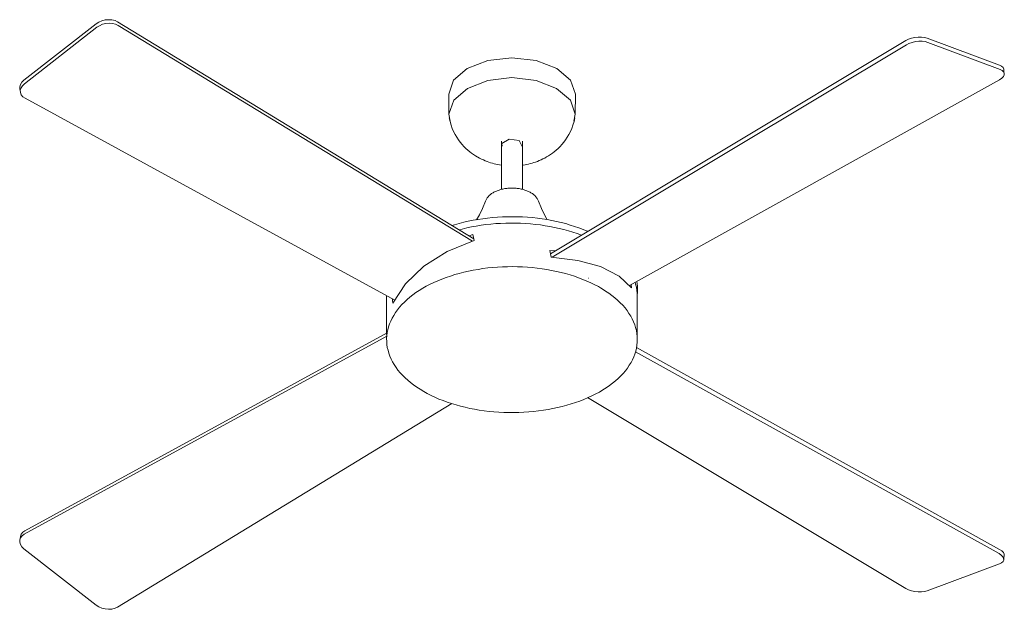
# Model space of a CAD drawing. Header units: millimetres. Extents: x 5694 to 11342, y -2899 to 7544.
# Tile 1 of 4: x 8047 to 9065, y -2899 to -2290. Entities that reach past the tile are written whole.
import ezdxf

# ---------------------------------------------------------------- set-up
doc = ezdxf.new("R2010")
doc.units = ezdxf.units.MM
doc.layers.add('E-ELEC-FIXT', color=7, linetype='Continuous', lineweight=9)

# ---------------------------------------------------------------- blocks, each defined once
blk = doc.blocks.new('33292 - 33292 MALLORCA Matt nickel ceiling fan-543818-00 Isometrico PDF')
at = {"layer": 'E-ELEC-FIXT', "color": 251, "true_color": 0x5b5b5b}
for p, q in [((1893.7, -2352), (1968.3, -2293.8)), ((1969, -2297.4), (1894.3, -2355.7)), ((1990.5, -2291.8), (2358.7, -2516.1)), ((2357.3, -2518.5), (1991.1, -2295.5)), ((2827.1, -2308.6), (2901.7, -2336.5)), ((2437.7, -2531.4), (2804.9, -2311.1)), ((2805.5, -2315.4), (2439.6, -2535)), ((2902.3, -2340.9), (2827.7, -2313)), ((2906.4, -2342.9), (2906.1, -2340.7)), ((2906.7, -2345.1), (2906.4, -2342.9)), ((2519.5, -2564.1), (2901.9, -2351.5)), ((1889.3, -2361), (1889.7, -2362.8)), ((1889.7, -2362.8), (1890, -2364.7)), ((2332.6, -2366.8), (2332.8, -2387.3)), ((2463.2, -2387.3), (2463.5, -2366.8)), ((1894.8, -2370.7), (2276.9, -2579.5)), ((2387.2, -2415.2), (2387.2, -2464.8)), ((2408.4, -2420.5), (2405.6, -2414.5)), ((2408.8, -2464.8), (2408.8, -2415.2)), ((2353.6, -2512.9), (2357.6, -2511.5)), ((2437, -2528.1), (2442.5, -2528.5)), ((2477, -2556.5), (2477.3, -2556.6)), ((2521.3, -2563.1), (2521.6, -2566.6)), ((2268.5, -2575.1), (2268.5, -2574.9)), ((2268.5, -2575.1), (2268.5, -2613.7)), ((2268.8, -2575.3), (2268.8, -2575.1)), ((2527.5, -2613.7), (2527.5, -2575.1)), ((1894.7, -2817.6), (2268.9, -2613)), ((2268.7, -2616.5), (1894.1, -2821.3)), ((2901.3, -2841.3), (2525.7, -2632.6)), ((2526.6, -2628.4), (2901.9, -2836.9)), ((2476.2, -2680.1), (2804.9, -2877.3)), ((1990.5, -2896.6), (2335.7, -2686.1)), ((1889.7, -2825.5), (1889.3, -2827.3)), ((1890, -2823.7), (1889.7, -2825.5)), ((1893.7, -2836.3), (1968.3, -2894.6)), ((2906.1, -2847.7), (2906.4, -2845.5)), ((2906.4, -2845.5), (2906.7, -2843.3)), ((2827.1, -2879.8), (2901.7, -2851.9))]:
    blk.add_line(p, q, dxfattribs=at)
for points in [[(1968.3, -2293.8, 0), (1971.1, -2292, 0), (1974.3, -2290.7, 0), (1977.7, -2289.8, 0), (1981.2, -2289.5, 0), (1984.6, -2289.8, 0), (1987.8, -2290.5, 0), (1990.5, -2291.8, 0)], [(1991.1, -2295.5, 0), (1988.4, -2294.2, 0), (1985.2, -2293.4, 0), (1981.8, -2293.2, 0), (1978.3, -2293.5, 0), (1974.9, -2294.3, 0), (1971.7, -2295.7, 0), (1969, -2297.4, 0)], [(2804.9, -2311.1, 0), (2807.6, -2309.7, 0), (2810.8, -2308.6, 0), (2814.2, -2307.9, 0), (2817.7, -2307.5, 0), (2821.2, -2307.5, 0), (2824.3, -2307.8, 0), (2827.1, -2308.6, 0)], [(2827.7, -2313, 0), (2825, -2312.2, 0), (2821.8, -2311.8, 0), (2818.3, -2311.8, 0), (2814.8, -2312.2, 0), (2811.4, -2313, 0), (2808.2, -2314.1, 0), (2805.5, -2315.4, 0)], [(2444.3, -2339.9, 0), (2423.1, -2331.7, 0), (2398, -2328.8, 0), (2373, -2331.7, 0), (2351.7, -2339.9, 0), (2337.5, -2352.1, 0), (2332.6, -2366.6, 0), (2332.6, -2366.8, 0)], [(2463.5, -2366.8, 0), (2463.5, -2366.6, 0), (2458.5, -2352.1, 0), (2444.3, -2339.9, 0)], [(2901.7, -2336.5, 0), (2903.9, -2337.6, 0), (2905.4, -2338.9, 0), (2906.1, -2340.5, 0), (2906.1, -2340.7, 0)], [(2444.1, -2360.5, 0), (2423, -2352.3, 0), (2398, -2349.4, 0), (2373.1, -2352.3, 0), (2351.9, -2360.5, 0), (2337.8, -2372.7, 0), (2332.8, -2387.1, 0), (2334, -2394.4, 0)], [(2901.9, -2351.5, 0), (2904.2, -2349.9, 0), (2905.8, -2348.3, 0), (2906.6, -2346.5, 0), (2906.7, -2344.9, 0), (2906, -2343.3, 0), (2904.5, -2342, 0), (2902.3, -2340.9, 0)], [(1889.4, -2361.2, 0), (1889.3, -2358.8, 0), (1890, -2356.4, 0), (1891.5, -2354.1, 0), (1893.7, -2352, 0)], [(1894.3, -2355.7, 0), (1892.2, -2357.8, 0), (1890.7, -2360.1, 0), (1889.9, -2362.5, 0), (1890, -2364.9, 0), (1890.9, -2367.1, 0), (1892.5, -2369.1, 0), (1894.8, -2370.7, 0)], [(2462, -2394.4, 0), (2463.2, -2387.1, 0), (2458.3, -2372.7, 0), (2444.1, -2360.5, 0)], [(2333.2, -2391.1, 0), (2334, -2394.8, 0), (2335, -2398.4, 0), (2336.2, -2401.8, 0), (2337.7, -2405, 0), (2339.2, -2408.1, 0), (2340.9, -2411, 0), (2342.7, -2413.7, 0), (2344.5, -2416.1, 0), (2346.4, -2418.4, 0), (2348.4, -2420.6, 0), (2350.4, -2422.5, 0), (2352.3, -2424.3, 0), (2354.3, -2426, 0), (2356.3, -2427.5, 0), (2358.3, -2428.9, 0), (2360.3, -2430.2, 0), (2362.2, -2431.4, 0)], [(2462.9, -2391.1, 0), (2462.1, -2394.8, 0), (2461, -2398.4, 0), (2459.8, -2401.8, 0), (2458.4, -2405, 0), (2456.8, -2408.1, 0), (2455.1, -2411, 0), (2453.4, -2413.7, 0), (2451.5, -2416.1, 0), (2449.6, -2418.4, 0), (2447.7, -2420.6, 0), (2445.7, -2422.5, 0), (2443.7, -2424.3, 0), (2441.7, -2426, 0), (2439.7, -2427.5, 0), (2437.7, -2428.9, 0), (2435.8, -2430.2, 0), (2433.8, -2431.4, 0), (2431.9, -2432.5, 0), (2429.9, -2433.4, 0), (2428, -2434.3, 0), (2426.1, -2435.2, 0), (2424.3, -2435.9, 0), (2422.4, -2436.6, 0), (2420.6, -2437.2, 0), (2418.7, -2437.8, 0), (2416.9, -2438.3, 0), (2415.1, -2438.7, 0), (2413.3, -2439.1, 0), (2411.5, -2439.5, 0), (2409.7, -2439.8, 0), (2408.4, -2440, 0)], [(2405.6, -2414.5, 0), (2395.2, -2412.9, 0), (2387.6, -2417.3, 0), (2387.7, -2420.1, 0)], [(2387.6, -2440, 0), (2386.8, -2439.8, 0), (2385, -2439.5, 0), (2383.2, -2439.2, 0), (2381.4, -2438.8, 0), (2379.6, -2438.4, 0), (2377.8, -2437.9, 0), (2375.9, -2437.4, 0), (2374.1, -2436.8, 0), (2372.2, -2436.1, 0), (2370.4, -2435.4, 0), (2368.5, -2434.5, 0), (2366.6, -2433.7, 0), (2364.6, -2432.7, 0), (2362.7, -2431.7, 0), (2362.2, -2431.4, 0)], [(2370.5, -2477.1, 0), (2370.9, -2476.3, 0), (2371.2, -2475.6, 0), (2371.6, -2474.9, 0), (2372.1, -2474.2, 0), (2372.5, -2473.5, 0), (2373.1, -2472.8, 0), (2373.6, -2472.2, 0), (2374.2, -2471.6, 0), (2374.9, -2471, 0), (2375.5, -2470.4, 0), (2376.2, -2469.9, 0), (2376.9, -2469.3, 0), (2377.7, -2468.8, 0), (2378.5, -2468.3, 0), (2379.3, -2467.9, 0), (2380.1, -2467.4, 0), (2381, -2467, 0), (2381.9, -2466.6, 0), (2382.8, -2466.3, 0), (2383.7, -2465.9, 0), (2384.6, -2465.6, 0), (2385.6, -2465.3, 0), (2386.6, -2465, 0), (2387.5, -2464.7, 0), (2388.6, -2464.5, 0), (2389.6, -2464.3, 0), (2390.6, -2464.1, 0), (2391.6, -2464, 0), (2392.7, -2463.8, 0), (2393.8, -2463.7, 0), (2394.8, -2463.6, 0), (2395.9, -2463.6, 0), (2396.9, -2463.5, 0), (2398, -2463.5, 0), (2399.1, -2463.5, 0), (2400.2, -2463.6, 0), (2401.2, -2463.6, 0), (2402.3, -2463.7, 0), (2403.3, -2463.8, 0), (2404.4, -2464, 0), (2405.4, -2464.1, 0), (2406.5, -2464.3, 0), (2407.5, -2464.5, 0), (2408.5, -2464.7, 0), (2409.5, -2465, 0), (2410.5, -2465.3, 0), (2411.4, -2465.6, 0), (2412.4, -2465.9, 0), (2413.3, -2466.3, 0), (2414.2, -2466.6, 0), (2415.1, -2467, 0), (2415.9, -2467.4, 0), (2416.8, -2467.9, 0), (2417.3, -2468.2, 0)], [(2425.5, -2477.1, 0), (2425.2, -2476.3, 0), (2424.8, -2475.6, 0), (2424.4, -2474.9, 0), (2424, -2474.2, 0), (2423.5, -2473.5, 0), (2423, -2472.8, 0), (2422.4, -2472.2, 0), (2421.8, -2471.6, 0), (2421.2, -2471, 0), (2420.5, -2470.4, 0), (2419.8, -2469.9, 0), (2419.1, -2469.3, 0), (2418.3, -2468.8, 0), (2417.6, -2468.3, 0), (2417.3, -2468.2, 0)], [(2370.5, -2477.1, 0), (2367.5, -2484.5, 0), (2364.3, -2491.2, 0), (2361.5, -2496.3, 0)], [(2425.5, -2477.1, 0), (2428.5, -2484.5, 0), (2431.7, -2491.2, 0), (2434.5, -2496.3, 0)], [(2336, -2502.3, 0), (2338.7, -2501.4, 0), (2343.4, -2500.1, 0), (2348.1, -2498.9, 0), (2352.9, -2497.8, 0), (2357.8, -2496.8, 0), (2362.7, -2495.9, 0), (2367.8, -2495.2, 0), (2372.8, -2494.5, 0), (2377.9, -2494, 0), (2383, -2493.6, 0), (2388.2, -2493.3, 0), (2393.3, -2493.1, 0), (2398.5, -2493.1, 0), (2403.7, -2493.2, 0), (2408.8, -2493.4, 0), (2414, -2493.7, 0), (2419.1, -2494.1, 0), (2424.2, -2494.6, 0), (2429.2, -2495.3, 0), (2434.2, -2496.1, 0), (2439.2, -2497, 0), (2444, -2498, 0), (2448.8, -2499.1, 0), (2453.6, -2500.3, 0), (2458.2, -2501.7, 0), (2462.7, -2503.1, 0), (2467.2, -2504.7, 0), (2471.5, -2506.3, 0), (2475.7, -2508.1, 0), (2476.2, -2508.3, 0)], [(2343.3, -2506.7, 0), (2346.5, -2505.9, 0), (2351.3, -2504.7, 0), (2356.1, -2503.7, 0), (2361.1, -2502.8, 0), (2366, -2502, 0), (2371, -2501.3, 0), (2376.1, -2500.8, 0), (2381.2, -2500.3, 0), (2386.3, -2500, 0), (2391.5, -2499.8, 0), (2396.6, -2499.7, 0), (2401.8, -2499.7, 0), (2406.9, -2499.9, 0), (2412.1, -2500.1, 0), (2417.2, -2500.5, 0), (2422.3, -2501, 0), (2427.3, -2501.6, 0), (2432.3, -2502.4, 0), (2437.2, -2503.2, 0), (2442.1, -2504.2, 0), (2446.9, -2505.3, 0), (2451.7, -2506.4, 0), (2456.3, -2507.7, 0), (2460.9, -2509.1, 0), (2465.3, -2510.6, 0), (2469.7, -2512.2, 0)], [(2357.6, -2511.5, 0), (2358.4, -2514.7, 0), (2359.1, -2517.8, 0)], [(2359.1, -2517.8, 0), (2331.2, -2529.1, 0), (2307, -2544.3, 0), (2287.9, -2562.5, 0), (2275, -2582.6, 0)], [(2438.4, -2534.9, 0), (2437.7, -2531.5, 0), (2437, -2528.1, 0)], [(2489.6, -2544.7, 0), (2465.9, -2538.2, 0), (2438.4, -2534.9, 0)], [(2306.8, -2673.7, 0), (2303.2, -2671.5, 0), (2299.7, -2669.3, 0), (2296.4, -2667, 0), (2293.3, -2664.6, 0), (2290.3, -2662.1, 0), (2287.6, -2659.6, 0), (2284.9, -2657, 0), (2282.5, -2654.3, 0), (2280.2, -2651.6, 0), (2278.2, -2648.8, 0), (2276.3, -2646, 0), (2274.6, -2643.1, 0), (2273.1, -2640.2, 0), (2271.9, -2637.2, 0), (2270.8, -2634.2, 0), (2269.9, -2631.2, 0), (2269.2, -2628.2, 0), (2268.8, -2625.1, 0), (2268.6, -2622.1, 0), (2268.5, -2619, 0), (2268.7, -2616, 0), (2269.1, -2612.9, 0), (2269.7, -2609.9, 0), (2270.5, -2606.9, 0), (2271.5, -2603.9, 0), (2272.8, -2600.9, 0), (2274.2, -2598, 0), (2275.8, -2595.1, 0), (2277.7, -2592.2, 0), (2279.7, -2589.4, 0), (2281.9, -2586.7, 0), (2284.3, -2584, 0), (2286.8, -2581.4, 0), (2289.6, -2578.8, 0), (2292.5, -2576.3, 0), (2295.6, -2573.9, 0), (2298.8, -2571.6, 0), (2302.2, -2569.3, 0), (2305.8, -2567.1, 0), (2309.5, -2565, 0), (2313.3, -2563, 0), (2317.3, -2561.1, 0), (2321.4, -2559.3, 0), (2325.6, -2557.6, 0), (2329.9, -2555.9, 0), (2334.4, -2554.4, 0), (2338.9, -2553, 0), (2343.6, -2551.7, 0), (2348.3, -2550.5, 0), (2353.1, -2549.4, 0), (2357.9, -2548.4, 0), (2362.9, -2547.5, 0), (2367.9, -2546.8, 0), (2372.9, -2546.1, 0), (2378, -2545.6, 0), (2383.1, -2545.2, 0), (2388.2, -2544.9, 0), (2393.4, -2544.8, 0), (2398.5, -2544.7, 0), (2403.7, -2544.8, 0), (2408.8, -2545, 0), (2413.9, -2545.3, 0), (2419, -2545.7, 0), (2424.1, -2546.3, 0), (2429.1, -2546.9, 0), (2434.1, -2547.7, 0), (2439, -2548.6, 0), (2443.9, -2549.6, 0), (2448.7, -2550.7, 0), (2453.4, -2551.9, 0), (2458, -2553.3, 0), (2462.5, -2554.7, 0), (2466.9, -2556.2, 0), (2471.2, -2557.9, 0), (2475.4, -2559.6, 0), (2479.5, -2561.5, 0), (2483.5, -2563.4, 0), (2487.3, -2565.4, 0), (2489.3, -2566.6, 0)], [(2521.6, -2566.6, 0), (2508.8, -2554.5, 0), (2489.6, -2544.7, 0)], [(2527.5, -2575.1, 0), (2527.4, -2572, 0), (2527.1, -2569, 0), (2526.6, -2565.9, 0), (2525.8, -2562.9, 0), (2525.2, -2560.9, 0)], [(2527.2, -2575.3, 0), (2527.4, -2574.2, 0), (2527.7, -2571.2, 0), (2527.8, -2568.1, 0), (2527.6, -2565.1, 0), (2527.3, -2562.1, 0), (2526.9, -2560, 0)], [(2306.8, -2673.7, 0), (2310.5, -2675.8, 0), (2314.4, -2677.8, 0), (2318.4, -2679.7, 0), (2322.5, -2681.5, 0), (2326.8, -2683.1, 0), (2331.1, -2684.7, 0), (2335.6, -2686.2, 0), (2340.2, -2687.6, 0), (2344.8, -2688.9, 0), (2349.6, -2690.1, 0), (2354.4, -2691.2, 0), (2359.3, -2692.1, 0), (2364.2, -2692.9, 0), (2369.2, -2693.7, 0), (2374.3, -2694.3, 0), (2379.3, -2694.8, 0), (2384.5, -2695.1, 0), (2389.6, -2695.4, 0), (2394.7, -2695.5, 0), (2399.9, -2695.5, 0), (2405, -2695.4, 0), (2410.2, -2695.2, 0), (2415.3, -2694.9, 0), (2420.4, -2694.4, 0), (2425.5, -2693.8, 0), (2430.5, -2693.2, 0), (2435.4, -2692.3, 0), (2440.3, -2691.4, 0), (2445.2, -2690.4, 0), (2449.9, -2689.2, 0), (2454.6, -2688, 0), (2459.2, -2686.6, 0), (2463.7, -2685.2, 0), (2468.1, -2683.6, 0), (2472.4, -2681.9, 0), (2476.6, -2680.1, 0), (2480.6, -2678.3, 0), (2484.5, -2676.3, 0), (2488.3, -2674.3, 0), (2491.9, -2672.1, 0), (2495.4, -2669.9, 0), (2498.7, -2667.6, 0), (2501.9, -2665.2, 0), (2504.9, -2662.8, 0), (2507.7, -2660.3, 0), (2510.4, -2657.7, 0), (2512.9, -2655, 0), (2515.2, -2652.3, 0), (2517.3, -2649.5, 0), (2519.2, -2646.7, 0), (2521, -2643.9, 0), (2522.5, -2641, 0), (2523.8, -2638, 0), (2525, -2635, 0), (2525.9, -2632, 0), (2526.6, -2629, 0), (2527.1, -2626, 0), (2527.4, -2622.9, 0), (2527.5, -2619.8, 0), (2527.4, -2616.8, 0), (2527.1, -2613.7, 0), (2526.5, -2610.7, 0), (2525.7, -2607.7, 0), (2524.8, -2604.7, 0), (2523.6, -2601.7, 0), (2522.2, -2598.8, 0), (2520.7, -2595.9, 0), (2518.9, -2593, 0), (2516.9, -2590.2, 0), (2514.8, -2587.4, 0), (2512.4, -2584.7, 0), (2509.9, -2582.1, 0), (2507.2, -2579.5, 0), (2504.3, -2577, 0), (2501.3, -2574.6, 0), (2498.1, -2572.2, 0), (2494.7, -2569.9, 0), (2491.2, -2567.7, 0), (2489.3, -2566.6, 0)], [(2275, -2582.6, 0), (2274.7, -2579.8, 0), (2274.6, -2578.2, 0)], [(2268.5, -2613.7, 0), (2268.6, -2616.7, 0), (2268.7, -2617.4, 0)], [(2527.5, -2613.7, 0), (2527.4, -2616.7, 0), (2527.4, -2617.4, 0)], [(1890, -2823.5, 0), (1890.9, -2821.2, 0), (1892.5, -2819.2, 0), (1894.7, -2817.6, 0)], [(1894.1, -2821.3, 0), (1891.9, -2822.9, 0), (1890.2, -2824.9, 0), (1889.4, -2827.1, 0), (1889.3, -2829.5, 0), (1890, -2831.9, 0), (1891.5, -2834.2, 0), (1893.7, -2836.3, 0)], [(2901.9, -2836.9, 0), (2904.2, -2838.4, 0), (2905.8, -2840.1, 0), (2906.6, -2841.8, 0), (2906.7, -2843.5, 0)], [(2901.7, -2851.9, 0), (2903.9, -2850.8, 0), (2905.4, -2849.4, 0), (2906.1, -2847.9, 0), (2906, -2846.2, 0), (2905.2, -2844.5, 0), (2903.6, -2842.8, 0), (2901.3, -2841.3, 0)], [(2804.9, -2877.3, 0), (2807.6, -2878.6, 0), (2810.8, -2879.7, 0), (2814.2, -2880.5, 0), (2817.7, -2880.9, 0), (2821.2, -2880.9, 0), (2824.3, -2880.5, 0), (2827.1, -2879.8, 0)], [(1968.3, -2894.6, 0), (1971.1, -2896.3, 0), (1974.3, -2897.7, 0), (1977.7, -2898.5, 0), (1981.2, -2898.8, 0), (1984.6, -2898.6, 0), (1987.8, -2897.8, 0), (1990.5, -2896.6, 0)]]:
    blk.add_polyline3d(points, dxfattribs=at)

msp = doc.modelspace()

# ---------------------------------------------------------------- block references
at = {"layer": 'E-ELEC-FIXT', "color": 251, "true_color": 0x5b5b5b}
msp.add_blockref('33292 - 33292 MALLORCA Matt nickel ceiling fan-543818-00 Isometrico PDF', (6158.1, 0), dxfattribs=at)

doc.saveas('drawing.dxf')
